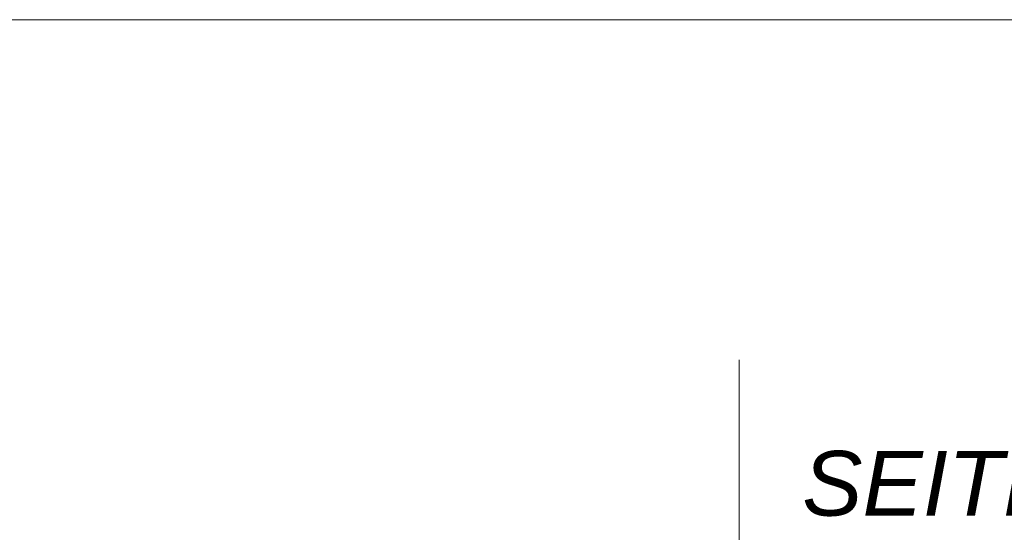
# Model space of a CAD drawing. Extents: x -720 to 300, y 62 to 1162.
# Tile 247 of 256: x 222 to 244, y 877 to 888. Entities that reach past the tile are written whole.
import ezdxf
from ezdxf.lldxf.tags import DXFTag

# ---------------------------------------------------------------- set-up
doc = ezdxf.new("R2010")
doc.units = 0
doc.layers.get('0').update_dxf_attribs({"lineweight": 13})
doc.layers.add('E_Detail_Beschriftung', color=7, linetype='Continuous', lineweight=13, true_color=0x009900)
doc.layers.add('E_Detail_Linie_Text_Bem', color=7, linetype='Continuous', lineweight=13)
doc.styles.get("Standard").update_dxf_attribs({"font": 'ARIALN.TTF'})
tags = doc.linetypes.add('fein_strichliert-A06G93Y38I', pattern=[4, 1, -2, 1]).pattern_tags.tags
tags[8:9] = [DXFTag(74, 4), DXFTag(75, 0), DXFTag(340, '0'), DXFTag(46, 0.0), DXFTag(50, 0.0), DXFTag(44, 0.0), DXFTag(45, 0.0)]
tags[6:7] = [DXFTag(74, 4), DXFTag(75, 0), DXFTag(340, '0'), DXFTag(46, 0.0), DXFTag(50, 0.0), DXFTag(44, 0.0), DXFTag(45, 0.0)]
tags[4:5] = [DXFTag(74, 4), DXFTag(75, 0), DXFTag(340, '0'), DXFTag(46, 0.0), DXFTag(50, 0.0), DXFTag(44, 0.0), DXFTag(45, 0.0)]

# ---------------------------------------------------------------- blocks, each defined once
blk = doc.blocks.new('Referenz-A06G93Y48I')
at = {"layer": 'E_Detail_Linie_Text_Bem', "linetype": 'fein_strichliert-A06G93Y38I', "ltscale": 0.65}
for p, q in [((253.805, 887.599), (191.035, 887.599)), ((237.924, 827.364), (237.924, 880.243))]:
    blk.add_line(p, q, dxfattribs=at)
at = {"layer": 'E_Detail_Beschriftung', "linetype": 'Continuous', "lineweight": -2, "ltscale": 0.25, "insert": (239.29, 878.27), "char_height": 1.4, "attachment_point": 1}
blk.add_mtext('{\\fArial|b0|i1;SEITEN}', dxfattribs=at)

msp = doc.modelspace()

# ---------------------------------------------------------------- block references
at = {"color": 8, "lineweight": 25, "ltscale": 0.25, "true_color": 0x808080}
msp.add_blockref('Referenz-A06G93Y48I', (0, 0), dxfattribs=at)

doc.saveas('drawing.dxf')
